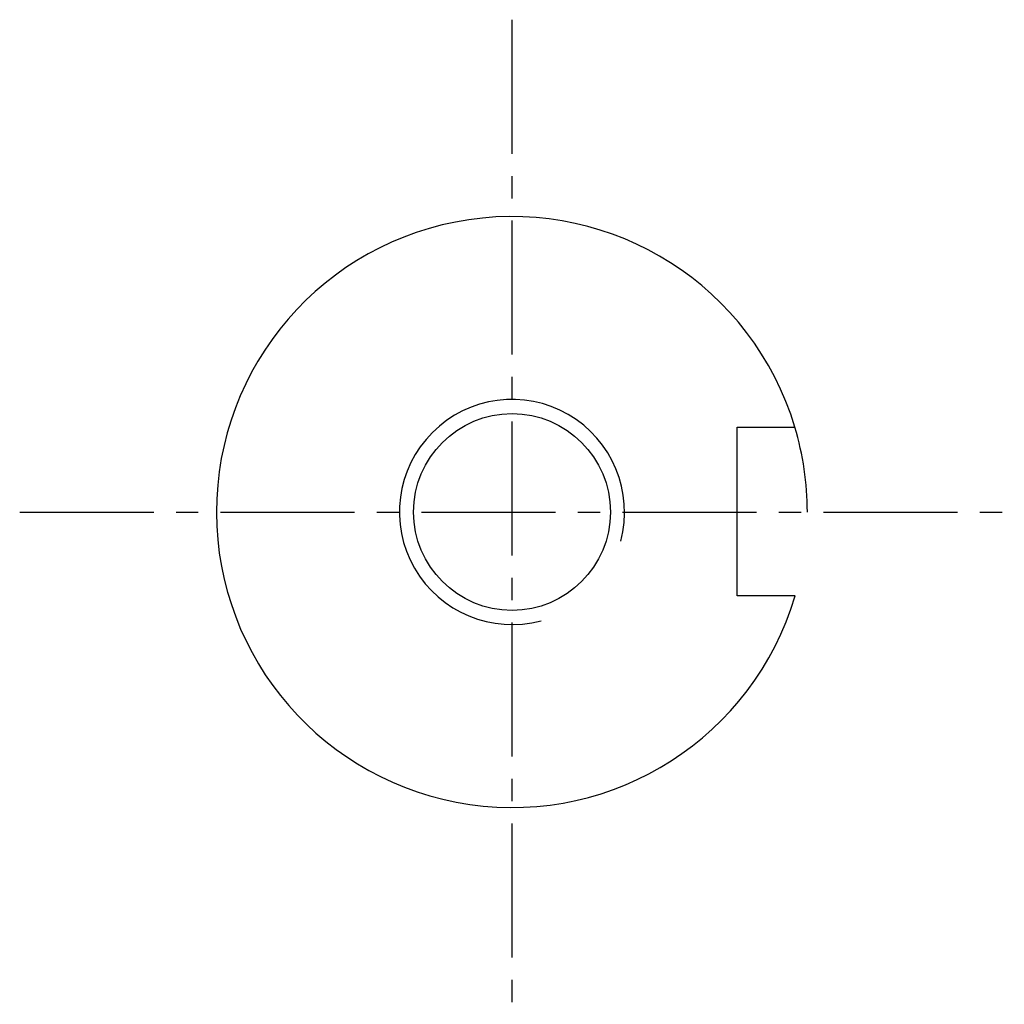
# Model space of a CAD drawing. Header units: millimetres. Extents: x 32137 to 34250, y 9840 to 11020.
# Tile 35 of 51: x 33078 to 33148, y 9895 to 9965. Entities that reach past the tile are written whole.
import ezdxf

# ---------------------------------------------------------------- set-up
doc = ezdxf.new("R2010")
doc.units = ezdxf.units.MM
doc.linetypes.add('CENTER2', pattern=[28.575, 19.05, -3.175, 3.175, -3.175])
for name, color, linetype in [('2', 2, 'Continuous'), ('Center', 1, 'CENTER2'), ('Dim', 2, 'Continuous')]:
    doc.layers.add(name, color=color, linetype=linetype)

msp = doc.modelspace()

# ---------------------------------------------------------------- linework, layer by layer
at = {"color": 7, "linetype": 'Continuous', "lineweight": 25}
for p, q in [((33129.46, 9936.183), (33133.576, 9936.183)), ((33129.46, 9924.183), (33129.46, 9936.183)), ((33133.593, 9924.183), (33129.46, 9924.183))]:
    msp.add_line(p, q, dxfattribs=at)
msp.add_circle((33113.463, 9930.153), 7, dxfattribs=at)
msp.add_arc((33113.457, 9930.153), 21.003, 16.68306, 343.48408, dxfattribs=at)
at = {"layer": '2'}
msp.add_arc((33113.463, 9930.153), 20.997, 0, 16.68735, dxfattribs=at)
at = {"layer": 'Center', "ltscale": 0.5}
for p, q in [((33113.456, 9965.153), (33113.459, 9895.153)), ((33078.463, 9930.153), (33148.463, 9930.153))]:
    msp.add_line(p, q, dxfattribs=at)
at = {"layer": 'Dim'}
msp.add_arc((33113.463, 9930.153), 8, 345, 285, dxfattribs=at)

doc.saveas('drawing.dxf')
